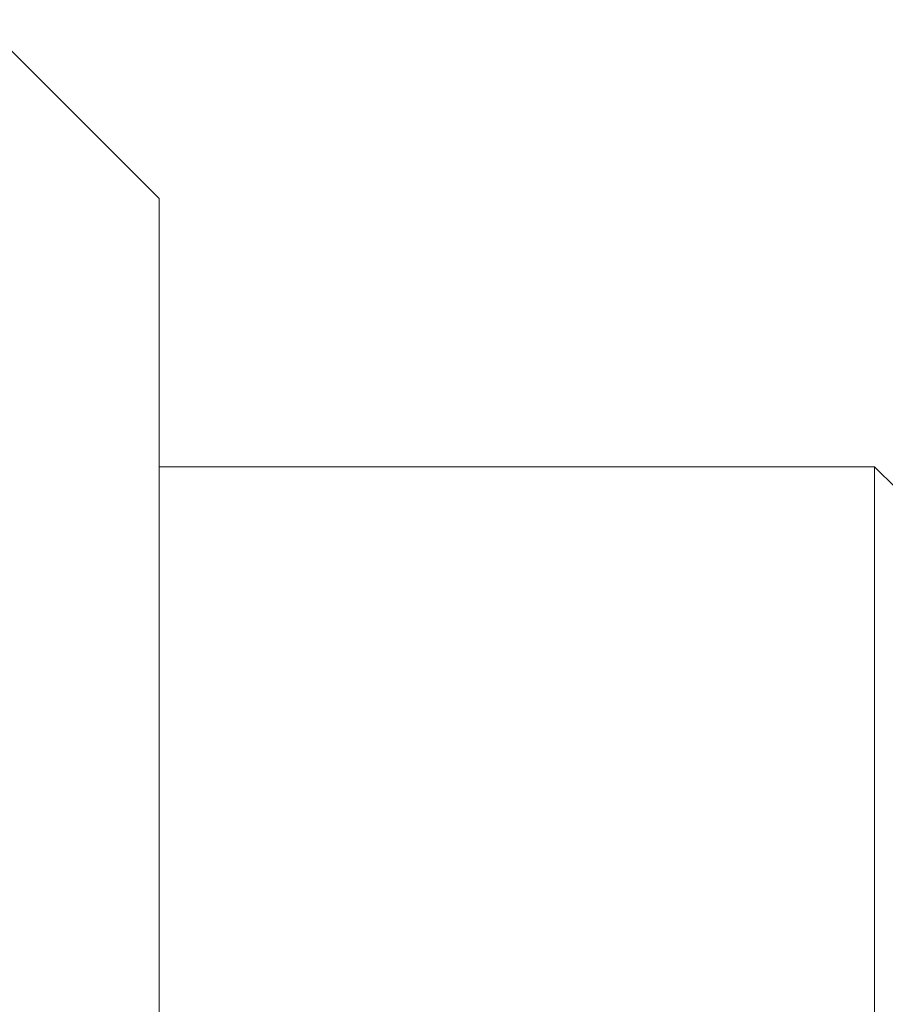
# Model space of a CAD drawing. Header units: inches. Extents: x 1.4 to 30, y 0.7 to 21.5.
# Tile 82 of 93: x 20.753 to 21.358, y 11.174 to 11.862. Entities that reach past the tile are written whole.
import ezdxf

# ---------------------------------------------------------------- set-up
doc = ezdxf.new("R2010")
doc.units = ezdxf.units.IN
doc.header["$MEASUREMENT"] = 0

msp = doc.modelspace()

# ---------------------------------------------------------------- linework, layer by layer
at = {"color": 7, "linetype": 'Continuous', "lineweight": 15}
for p, q in [((20.84996, 11.7372), (20.72496, 11.8622)), ((20.84996, 11.7372), (20.84996, 10.4872)), ((21.35005, 11.5497), (20.84996, 11.5497)), ((21.36505, 11.5347), (21.35005, 11.5497)), ((21.35005, 10.6747), (21.35005, 11.5497))]:
    msp.add_line(p, q, dxfattribs=at)

doc.saveas('drawing.dxf')
